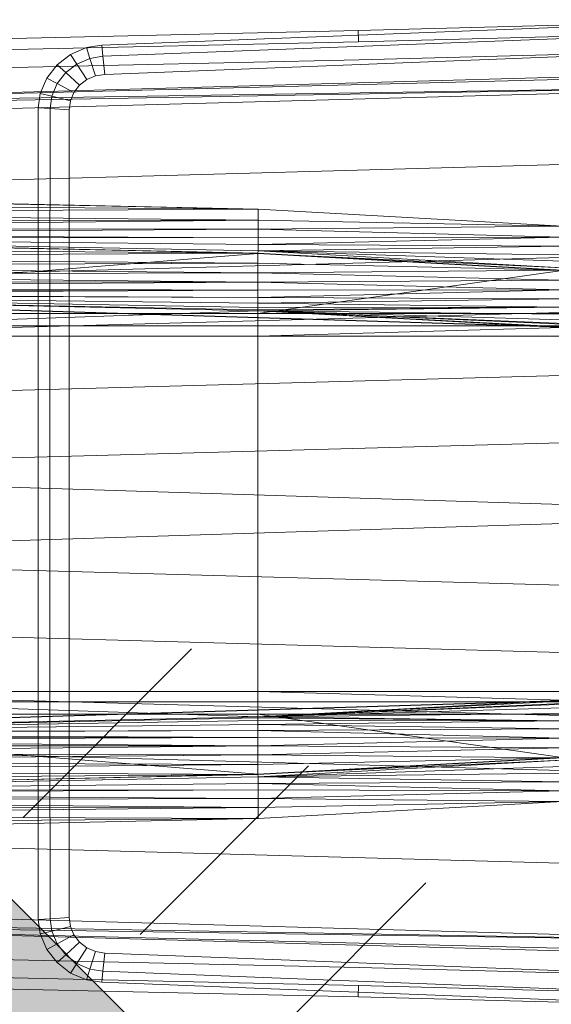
# Model space of a CAD drawing. Header units: metres. Extents: x 391.1 to 427.5, y 12.8 to 28.4.
# Tile 177 of 234: x 407.569 to 407.769, y 27.138 to 27.509. Entities that reach past the tile are written whole.
import ezdxf

# ---------------------------------------------------------------- set-up
doc = ezdxf.new("R2010")
doc.units = ezdxf.units.M
doc.layers.add('A-DETL-____-MBND', color=7, linetype='Continuous', lineweight=18)
doc.layers.add('A-DETL-GENF-OTLN', color=7, linetype='Continuous', lineweight=18)

# ---------------------------------------------------------------- blocks, each defined once
blk = doc.blocks.new('Family - Inodor PA-152337-03_ENLLUMENAT_P0A')
at = {"layer": 'A-DETL-____-MBND', "color": 253, "true_color": 0xaaaaaa}
for p, q in [((0.22275, 0.37687), (0.41325, 0.38426)), ((0.22275, 0.37687), (0.41325, 0.38426)), ((0.47654, 0.38648), (0.31954, 0.38234)), ((0.47654, 0.38648), (0.31954, 0.38234)), ((0.31954, 0.38234), (0, 0.37522)), ((0.31954, 0.38234), (0, 0.37522)), ((0.22322, 0.37265), (0.41343, 0.38004)), ((0.22322, 0.37265), (0.41343, 0.38004)), ((0.31971, 0.37812), (0.31954, 0.38234)), ((0.31954, 0.38234), (0.31971, 0.37812)), ((0.4765, 0.38225), (0.31971, 0.37812)), ((0.4765, 0.38225), (0.31971, 0.37812)), ((0.31971, 0.37812), (0.00022, 0.371)), ((0.31971, 0.37812), (0.00022, 0.371)), ((0.21102, 0.37337), (0.21701, 0.37594)), ((0.21102, 0.37337), (0.21701, 0.37594)), ((0.21701, 0.37594), (0.22275, 0.37687)), ((0.21701, 0.37594), (0.22275, 0.37687)), ((0.21832, 0.37186), (0.21701, 0.37594)), ((0.21701, 0.37594), (0.21832, 0.37186)), ((0.22322, 0.37265), (0.22275, 0.37687)), ((0.22275, 0.37687), (0.22322, 0.37265)), ((0.47644, 0.37541), (0.31998, 0.37128)), ((0.47644, 0.37541), (0.31998, 0.37128)), ((0.2059, 0.36946), (0.21102, 0.37337)), ((0.2059, 0.36946), (0.21102, 0.37337)), ((0.21337, 0.36974), (0.21102, 0.37337)), ((0.21102, 0.37337), (0.21337, 0.36974)), ((0.21337, 0.36974), (0.21832, 0.37186)), ((0.21337, 0.36974), (0.21832, 0.37186)), ((0.21832, 0.37186), (0.22322, 0.37265)), ((0.21832, 0.37186), (0.22322, 0.37265)), ((0.22043, 0.36527), (0.21832, 0.37186)), ((0.21832, 0.37186), (0.22043, 0.36527)), ((0.22397, 0.36584), (0.22322, 0.37265)), ((0.22322, 0.37265), (0.22397, 0.36584)), ((0.41372, 0.3732), (0.22397, 0.36584)), ((0.41372, 0.3732), (0.22397, 0.36584)), ((0.41372, 0.3732), (0.22397, 0.36584)), ((0.22397, 0.36584), (0.41372, 0.3732)), ((0.31998, 0.37128), (0.00056, 0.36417)), ((0.31998, 0.37128), (0.00056, 0.36417)), ((0.00127, 0.35389), (0.51095, 0.36797)), ((0.20199, 0.36444), (0.2059, 0.36946)), ((0.20199, 0.36444), (0.2059, 0.36946)), ((0.20914, 0.36651), (0.2059, 0.36946)), ((0.2059, 0.36946), (0.20914, 0.36651)), ((0.20914, 0.36651), (0.21337, 0.36974)), ((0.20914, 0.36651), (0.21337, 0.36974)), ((0.21716, 0.36387), (0.21337, 0.36974)), ((0.21337, 0.36974), (0.21716, 0.36387)), ((0.51095, 0.36678), (0.00127, 0.35389)), ((0.19954, 0.35865), (0.20199, 0.36444)), ((0.19954, 0.35865), (0.20199, 0.36444)), ((0.20591, 0.36236), (0.20199, 0.36444)), ((0.20199, 0.36444), (0.20591, 0.36236)), ((0.20591, 0.36236), (0.20914, 0.36651)), ((0.20591, 0.36236), (0.20914, 0.36651)), ((0.21437, 0.36173), (0.20914, 0.36651)), ((0.20914, 0.36651), (0.21437, 0.36173)), ((0.22043, 0.36527), (0.21716, 0.36387)), ((0.22043, 0.36527), (0.21716, 0.36387)), ((0.22043, 0.36527), (0.21716, 0.36387)), ((0.21716, 0.36387), (0.22043, 0.36527)), ((0.22397, 0.36584), (0.22043, 0.36527)), ((0.22397, 0.36584), (0.22043, 0.36527)), ((0.22397, 0.36584), (0.22043, 0.36527)), ((0.22043, 0.36527), (0.22397, 0.36584)), ((0.51095, 0.36184), (0.00127, 0.35389)), ((0.51095, 0.36184), (0.00127, 0.35271)), ((0.51095, 0.36184), (0.00127, 0.34776)), ((0.20388, 0.35757), (0.20591, 0.36236)), ((0.20388, 0.35757), (0.20591, 0.36236)), ((0.21224, 0.35899), (0.20591, 0.36236)), ((0.20591, 0.36236), (0.21224, 0.35899)), ((0.21437, 0.36173), (0.21224, 0.35899)), ((0.21437, 0.36173), (0.21224, 0.35899)), ((0.21437, 0.36173), (0.21224, 0.35899)), ((0.21224, 0.35899), (0.21437, 0.36173)), ((0.21716, 0.36387), (0.21437, 0.36173)), ((0.21716, 0.36387), (0.21437, 0.36173)), ((0.21716, 0.36387), (0.21437, 0.36173)), ((0.21437, 0.36173), (0.21716, 0.36387)), ((0.1988, 0.35316), (0.19954, 0.35865)), ((0.1988, 0.35316), (0.19954, 0.35865)), ((0.20388, 0.35757), (0.19954, 0.35865)), ((0.19954, 0.35865), (0.20388, 0.35757)), ((0.20325, 0.35289), (0.20388, 0.35757)), ((0.20325, 0.35289), (0.20388, 0.35757)), ((0.2109, 0.35583), (0.20388, 0.35757)), ((0.20388, 0.35757), (0.2109, 0.35583)), ((0.21224, 0.35899), (0.2109, 0.35583)), ((0.21224, 0.35899), (0.2109, 0.35583)), ((0.21224, 0.35899), (0.2109, 0.35583)), ((0.2109, 0.35583), (0.21224, 0.35899)), ((0.19876, 0.27623), (0.1988, 0.35316)), ((0.19876, 0.27623), (0.1988, 0.35316)), ((0.20325, 0.35289), (0.1988, 0.35316)), ((0.1988, 0.35316), (0.20325, 0.35289)), ((0.2109, 0.35583), (0.21044, 0.35245)), ((0.2109, 0.35583), (0.21044, 0.35245)), ((0.2109, 0.35583), (0.21044, 0.35245)), ((0.21044, 0.35245), (0.2109, 0.35583)), ((0.2032, 0.27623), (0.20325, 0.35289)), ((0.2032, 0.27623), (0.20325, 0.35289)), ((0.21044, 0.35245), (0.20325, 0.35289)), ((0.20325, 0.35289), (0.21044, 0.35245)), ((0.21044, 0.35245), (0.2104, 0.27622)), ((0.21044, 0.35245), (0.2104, 0.27622)), ((0.21044, 0.35245), (0.2104, 0.27622)), ((0.2104, 0.27622), (0.21044, 0.35245)), ((0.51095, 0.33495), (0.00127, 0.32087)), ((0.28182, 0.31489), (0.00127, 0.32102)), ((0.00192, 0.32088), (0.28182, 0.31489)), ((0.28182, 0.31489), (0.00192, 0.32088)), ((0.28182, 0.31489), (0.00192, 0.31713)), ((0.28182, 0.31489), (0.00192, 0.31713)), ((0.28182, 0.31489), (0.00192, 0.31371)), ((0.00192, 0.31371), (0.28182, 0.31489)), ((0.28181, 0.31079), (0.00192, 0.31371)), ((0.28181, 0.31079), (0.00192, 0.31371)), ((0.28181, 0.31079), (0.28182, 0.31489)), ((0.28181, 0.31079), (0.28182, 0.31489)), ((0.39671, 0.30854), (0.28182, 0.31489)), ((0.28181, 0.31079), (0.00192, 0.31043)), ((0.00192, 0.30799), (0.28181, 0.31079)), ((0.00192, 0.31043), (0.28181, 0.31079)), ((0.00192, 0.30799), (0.28181, 0.31079)), ((0.39671, 0.30854), (0.28181, 0.31079)), ((0.39671, 0.30854), (0.28181, 0.31079)), ((0.28181, 0.30737), (0.28181, 0.31079)), ((0.28181, 0.30737), (0.28181, 0.31079)), ((0.39671, 0.30854), (0.28181, 0.30737)), ((0.28181, 0.30737), (0.39671, 0.30854)), ((0.28181, 0.30737), (0.00192, 0.30799)), ((0.28181, 0.30737), (0.00192, 0.30799)), ((0.28181, 0.30737), (0.00192, 0.30554)), ((0.00192, 0.30554), (0.28181, 0.30737)), ((0.28181, 0.30409), (0.00192, 0.30554)), ((0.28181, 0.30409), (0.00192, 0.30554)), ((0.3967, 0.30444), (0.28181, 0.30737)), ((0.28181, 0.30409), (0.28181, 0.30737)), ((0.3967, 0.30444), (0.28181, 0.30737)), ((0.28181, 0.30409), (0.28181, 0.30737)), ((0.28176, 0.29829), (0.00127, 0.30443)), ((0.00187, 0.30429), (0.28176, 0.29829)), ((0.28176, 0.29829), (0.00187, 0.30429)), ((0.28181, 0.30409), (0.00192, 0.30454)), ((0.28181, 0.30409), (0.00192, 0.30454)), ((0.28181, 0.30165), (0.00192, 0.30454)), ((0.28181, 0.30165), (0.00192, 0.30454)), ((0.28181, 0.2992), (0.00192, 0.30454)), ((0.28181, 0.2992), (0.00192, 0.30454)), ((0.28175, 0.2982), (0.00192, 0.30454)), ((0.28175, 0.2982), (0.00192, 0.30454)), ((0.3967, 0.30444), (0.28181, 0.30409)), ((0.28181, 0.30165), (0.3967, 0.30444)), ((0.28181, 0.30409), (0.3967, 0.30444)), ((0.28181, 0.30165), (0.3967, 0.30444)), ((0.28181, 0.30409), (0.28181, 0.30165)), ((0.28181, 0.30165), (0.28181, 0.30409)), ((0.28181, 0.30165), (0.28181, 0.2992)), ((0.3967, 0.30102), (0.28181, 0.30165)), ((0.3967, 0.30102), (0.28181, 0.30165)), ((0.28181, 0.2992), (0.28181, 0.30165)), ((0.51095, 0.29991), (0.00127, 0.28584)), ((0.28175, 0.2982), (0.00186, 0.27553)), ((0.00186, 0.27553), (0.28175, 0.2982)), ((0.28176, 0.29829), (0.00187, 0.30052)), ((0.28176, 0.29829), (0.00187, 0.30052)), ((0.28176, 0.29829), (0.00187, 0.29687)), ((0.00187, 0.29687), (0.28176, 0.29829)), ((0.28181, 0.2992), (0.28175, 0.2982)), ((0.28175, 0.2982), (0.28181, 0.2992)), ((0.3967, 0.29285), (0.28175, 0.2982)), ((0.3967, 0.29285), (0.28175, 0.2982)), ((0.39665, 0.29185), (0.28175, 0.2982)), ((0.39665, 0.29185), (0.28175, 0.2982)), ((0.28176, 0.27553), (0.28175, 0.2982)), ((0.28176, 0.27553), (0.28175, 0.2982)), ((0.28176, 0.29452), (0.28176, 0.29829)), ((0.39665, 0.29195), (0.28176, 0.29829)), ((0.28176, 0.29452), (0.28176, 0.29829)), ((0.3967, 0.30102), (0.28181, 0.2992)), ((0.28181, 0.2992), (0.3967, 0.30102)), ((0.3967, 0.29774), (0.28181, 0.2992)), ((0.3967, 0.29285), (0.28181, 0.2992)), ((0.3967, 0.29774), (0.28181, 0.2992)), ((0.3967, 0.29531), (0.28181, 0.2992)), ((0.3967, 0.29531), (0.28181, 0.2992)), ((0.3967, 0.29285), (0.28181, 0.2992)), ((0.28176, 0.29452), (0.00187, 0.29687)), ((0.28176, 0.29452), (0.00187, 0.29687)), ((0.28176, 0.29452), (0.00187, 0.29343)), ((0.00187, 0.29343), (0.28176, 0.29452)), ((0.39665, 0.29195), (0.28176, 0.29452)), ((0.28176, 0.29086), (0.28176, 0.29452)), ((0.39665, 0.29195), (0.28176, 0.29452)), ((0.28176, 0.29086), (0.28176, 0.29452)), ((0.28176, 0.29086), (0.00187, 0.29343)), ((0.28176, 0.29086), (0.00187, 0.29343)), ((0.28176, 0.29086), (0.00187, 0.29033)), ((0.00187, 0.29033), (0.28176, 0.29086)), ((0.28176, 0.28743), (0.00187, 0.29033)), ((0.28176, 0.28743), (0.00187, 0.29033)), ((0.39665, 0.29195), (0.28176, 0.29086)), ((0.28176, 0.29086), (0.39665, 0.29195)), ((0.39665, 0.29185), (0.28176, 0.27553)), ((0.28176, 0.27553), (0.39665, 0.29185)), ((0.39665, 0.28818), (0.28176, 0.29086)), ((0.28176, 0.28743), (0.28176, 0.29086)), ((0.39665, 0.28818), (0.28176, 0.29086)), ((0.28176, 0.28743), (0.28176, 0.29086)), ((0.28176, 0.28743), (0.00187, 0.28766)), ((0.28176, 0.28743), (0.00187, 0.28766)), ((0.28176, 0.28743), (0.00187, 0.28548)), ((0.00187, 0.28548), (0.28176, 0.28743)), ((0.39665, 0.28818), (0.28176, 0.28743)), ((0.28176, 0.28743), (0.39665, 0.28818)), ((0.39665, 0.28452), (0.28176, 0.28743)), ((0.28176, 0.28433), (0.28176, 0.28743)), ((0.39665, 0.28452), (0.28176, 0.28743)), ((0.28176, 0.28433), (0.28176, 0.28743)), ((0.28176, 0.28433), (0.00187, 0.28548)), ((0.28176, 0.28433), (0.00187, 0.28548)), ((0.28176, 0.28433), (0.00187, 0.28388)), ((0.00187, 0.2829), (0.28176, 0.28433)), ((0.00187, 0.28388), (0.28176, 0.28433)), ((0.00187, 0.2829), (0.28176, 0.28433)), ((0.28176, 0.28165), (0.00187, 0.2829)), ((0.28176, 0.28165), (0.00187, 0.2829)), ((0.51154, 0.26697), (0.00187, 0.28259)), ((0.28176, 0.27659), (0.00187, 0.28259)), ((0.28176, 0.27659), (0.00187, 0.28259)), ((0.52327, 0.26645), (0.00187, 0.28259)), ((0.51154, 0.26697), (0.00187, 0.28259)), ((0.00187, 0.28259), (0.28176, 0.27659)), ((0.28176, 0.28165), (0.00187, 0.28259)), ((0.28176, 0.28165), (0.00187, 0.28259)), ((0.28176, 0.27948), (0.00187, 0.28259)), ((0.28176, 0.27948), (0.00187, 0.28259)), ((0.28176, 0.27788), (0.00187, 0.28259)), ((0.28176, 0.27788), (0.00187, 0.28259)), ((0.28176, 0.2769), (0.00187, 0.28259)), ((0.28176, 0.2769), (0.00187, 0.28259)), ((0.28176, 0.27659), (0.00187, 0.28259)), ((0.39665, 0.28452), (0.28176, 0.28433)), ((0.28176, 0.28165), (0.39665, 0.28452)), ((0.28176, 0.28433), (0.39665, 0.28452)), ((0.28176, 0.28165), (0.39665, 0.28452)), ((0.28176, 0.28165), (0.28176, 0.28433)), ((0.28176, 0.28165), (0.28176, 0.28433)), ((0.51095, 0.27916), (0.00127, 0.26508)), ((0.39665, 0.28109), (0.28176, 0.28165)), ((0.28176, 0.28165), (0.28176, 0.27948)), ((0.39665, 0.28109), (0.28176, 0.28165)), ((0.28176, 0.27948), (0.28176, 0.28165)), ((0.39665, 0.28109), (0.28176, 0.27948)), ((0.28176, 0.27948), (0.39665, 0.28109)), ((0.28176, 0.27948), (0.28176, 0.27788)), ((0.39665, 0.27799), (0.28176, 0.27948)), ((0.39665, 0.27799), (0.28176, 0.27948)), ((0.28176, 0.27788), (0.28176, 0.27948)), ((0.28176, 0.27659), (0.00186, 0.26697)), ((0.00186, 0.26697), (0.28176, 0.27659)), ((0.28176, 0.27553), (0.00186, 0.27553)), ((0.28176, 0.27553), (0.00186, 0.27553)), ((0.19876, 0.12377), (0.19876, 0.27623)), ((0.19876, 0.12377), (0.19876, 0.27623)), ((0.2032, 0.12377), (0.2032, 0.27623)), ((0.2032, 0.12377), (0.2032, 0.27623)), ((0.2104, 0.27622), (0.2104, 0.12377)), ((0.2104, 0.27622), (0.2104, 0.12377)), ((0.2104, 0.27622), (0.2104, 0.12377)), ((0.2104, 0.12377), (0.2104, 0.27622)), ((0.39665, 0.27799), (0.28176, 0.27788)), ((0.28176, 0.2769), (0.39665, 0.27799)), ((0.28176, 0.27788), (0.39665, 0.27799)), ((0.28176, 0.27659), (0.39665, 0.27799)), ((0.28176, 0.2769), (0.39665, 0.27799)), ((0.28176, 0.27659), (0.39665, 0.27799)), ((0.28176, 0.27788), (0.28176, 0.2769)), ((0.28176, 0.2769), (0.28176, 0.27788)), ((0.28176, 0.2769), (0.28176, 0.27659)), ((0.28176, 0.27659), (0.28176, 0.2769)), ((0.51154, 0.26697), (0.28176, 0.27659)), ((0.51154, 0.26697), (0.28176, 0.27659)), ((0.39665, 0.27024), (0.28176, 0.27659)), ((0.39665, 0.27024), (0.28176, 0.27659)), ((0.28176, 0.26697), (0.28176, 0.27659)), ((0.28176, 0.26697), (0.28176, 0.27659)), ((0.28176, 0.27659), (0.39665, 0.27024)), ((0.39665, 0.27531), (0.28176, 0.27659)), ((0.39665, 0.27531), (0.28176, 0.27659)), ((0.39665, 0.27314), (0.28176, 0.27659)), ((0.39665, 0.27314), (0.28176, 0.27659)), ((0.39665, 0.27154), (0.28176, 0.27659)), ((0.39665, 0.27154), (0.28176, 0.27659)), ((0.39665, 0.27056), (0.28176, 0.27659)), ((0.39665, 0.27056), (0.28176, 0.27659)), ((0.39665, 0.27024), (0.28176, 0.27659)), ((0.39665, 0.27553), (0.28176, 0.27553)), ((0.28176, 0.27553), (0.28176, 0.27086)), ((0.39665, 0.27553), (0.28176, 0.27553)), ((0.28176, 0.27086), (0.28176, 0.27553)), ((0.00186, 0.27086), (0.28176, 0.27086)), ((0.28176, 0.27086), (0.00186, 0.27086)), ((0.28176, 0.27086), (0.39665, 0.27086)), ((0.28176, 0.27086), (0.28176, 0.26697)), ((0.39665, 0.27086), (0.28176, 0.27086)), ((0.28176, 0.27086), (0.28176, 0.26697)), ((0.39665, 0.27024), (0.28176, 0.26697)), ((0.28176, 0.26697), (0.39665, 0.27024)), ((0.28176, 0.26697), (0.00186, 0.26697)), ((0.28176, 0.26697), (0.00186, 0.26697)), ((0.28176, 0.26697), (0.00186, 0.26697)), ((0.28176, 0.26697), (0.00186, 0.26697)), ((0.28176, 0.26697), (0.39665, 0.26697)), ((0.28176, 0.13288), (0.28176, 0.26697)), ((0.28176, 0.13288), (0.28176, 0.26697)), ((0.39665, 0.26697), (0.28176, 0.26697)), ((0.39665, 0.26697), (0.28176, 0.26697)), ((0.28176, 0.26697), (0.28176, 0.13288)), ((0.39665, 0.26697), (0.28176, 0.26697)), ((0.28176, 0.13288), (0.28176, 0.26697)), ((0.51095, 0.25539), (0.00127, 0.24131)), ((0.51095, 0.22997), (0.00127, 0.2159)), ((0.51095, 0.19991), (0.00127, 0.2159)), ((0.51095, 0.19991), (0.00127, 0.18393)), ((0.51095, 0.16986), (0.00127, 0.18393)), ((0.51095, 0.14444), (0.00127, 0.15852)), ((0.51095, 0.12067), (0.00127, 0.13475)), ((0.52327, 0.1334), (0.00127, 0.11723)), ((0.28176, 0.13288), (0.00186, 0.13288)), ((0.28176, 0.13288), (0.00186, 0.13288)), ((0.28176, 0.12326), (0.00186, 0.13288)), ((0.28176, 0.12326), (0.00186, 0.13288)), ((0.00186, 0.13288), (0.28176, 0.13288)), ((0.28176, 0.13288), (0.00186, 0.13288)), ((0.00187, 0.11726), (0.52327, 0.1334)), ((0.00187, 0.11726), (0.52327, 0.1334)), ((0.00187, 0.11726), (0.51154, 0.13288)), ((0.00187, 0.11726), (0.51154, 0.13288)), ((0.39665, 0.13288), (0.28176, 0.13288)), ((0.28176, 0.13288), (0.28176, 0.12326)), ((0.39665, 0.1296), (0.28176, 0.13288)), ((0.39665, 0.13288), (0.28176, 0.13288)), ((0.39665, 0.1296), (0.28176, 0.13288)), ((0.28176, 0.12326), (0.28176, 0.13288)), ((0.28176, 0.12326), (0.51154, 0.13288)), ((0.28176, 0.12326), (0.51154, 0.13288)), ((0.28176, 0.13288), (0.39665, 0.13288)), ((0.28176, 0.13288), (0.28176, 0.12899)), ((0.39665, 0.13288), (0.28176, 0.13288)), ((0.28176, 0.12899), (0.28176, 0.13288)), ((0.00186, 0.12899), (0.28176, 0.12899)), ((0.28176, 0.12899), (0.00186, 0.12899)), ((0.39665, 0.1296), (0.28176, 0.12326)), ((0.28176, 0.12326), (0.39665, 0.1296)), ((0.28176, 0.12326), (0.39665, 0.1296)), ((0.28176, 0.12326), (0.39665, 0.1296)), ((0.39665, 0.12929), (0.28176, 0.12326)), ((0.28176, 0.12326), (0.39665, 0.12929)), ((0.28176, 0.12899), (0.39665, 0.12899)), ((0.28176, 0.12899), (0.28176, 0.12431)), ((0.39665, 0.12899), (0.28176, 0.12899)), ((0.28176, 0.12431), (0.28176, 0.12899)), ((0.39665, 0.12831), (0.28176, 0.12326)), ((0.28176, 0.12326), (0.39665, 0.12831)), ((0.39665, 0.12671), (0.28176, 0.12326)), ((0.28176, 0.12326), (0.39665, 0.12671)), ((0.00186, 0.12431), (0.28176, 0.12431)), ((0.28176, 0.12431), (0.00186, 0.12431)), ((0.28175, 0.10165), (0.00186, 0.12431)), ((0.28175, 0.10165), (0.00186, 0.12431)), ((0.28176, 0.12326), (0.00187, 0.11726)), ((0.00187, 0.11726), (0.28176, 0.12326)), ((0.00187, 0.11726), (0.28176, 0.12326)), ((0.00187, 0.11726), (0.28176, 0.12326)), ((0.28176, 0.12295), (0.00187, 0.11726)), ((0.00187, 0.11726), (0.28176, 0.12295)), ((0.1988, 0.04683), (0.19876, 0.12377)), ((0.1988, 0.04683), (0.19876, 0.12377)), ((0.20325, 0.0471), (0.2032, 0.12377)), ((0.20325, 0.0471), (0.2032, 0.12377)), ((0.2104, 0.12377), (0.21044, 0.04754)), ((0.2104, 0.12377), (0.21044, 0.04754)), ((0.2104, 0.12377), (0.21044, 0.04754)), ((0.21044, 0.04754), (0.2104, 0.12377)), ((0.28176, 0.12431), (0.28175, 0.10165)), ((0.28175, 0.10165), (0.28176, 0.12431)), ((0.39665, 0.12454), (0.28176, 0.12326)), ((0.28176, 0.12326), (0.39665, 0.12454)), ((0.28176, 0.12431), (0.39665, 0.12431)), ((0.39665, 0.12431), (0.28176, 0.12431)), ((0.39665, 0.10799), (0.28176, 0.12431)), ((0.39665, 0.10799), (0.28176, 0.12431)), ((0.39665, 0.12186), (0.28176, 0.12326)), ((0.39665, 0.12186), (0.28176, 0.12326)), ((0.28176, 0.12295), (0.28176, 0.12326)), ((0.28176, 0.12295), (0.28176, 0.12326)), ((0.39665, 0.12186), (0.28176, 0.12295)), ((0.39665, 0.12186), (0.28176, 0.12295)), ((0.28176, 0.12197), (0.28176, 0.12295)), ((0.28176, 0.12197), (0.28176, 0.12295)), ((0.28176, 0.12197), (0.00187, 0.11726)), ((0.00187, 0.11726), (0.28176, 0.12197)), ((0.28176, 0.12037), (0.00187, 0.11726)), ((0.00187, 0.11726), (0.28176, 0.12037)), ((0.39665, 0.12186), (0.28176, 0.12197)), ((0.39665, 0.12186), (0.28176, 0.12197)), ((0.28176, 0.12037), (0.28176, 0.12197)), ((0.28176, 0.12037), (0.28176, 0.12197)), ((0.39665, 0.12186), (0.28176, 0.12037)), ((0.28176, 0.12037), (0.39665, 0.12186)), ((0.39665, 0.11876), (0.28176, 0.12037)), ((0.39665, 0.11876), (0.28176, 0.12037)), ((0.28176, 0.11819), (0.28176, 0.12037)), ((0.28176, 0.11819), (0.28176, 0.12037)), ((0.28176, 0.11819), (0.00187, 0.11726)), ((0.00187, 0.11694), (0.28176, 0.11819)), ((0.00187, 0.11726), (0.28176, 0.11819)), ((0.00187, 0.11694), (0.28176, 0.11819)), ((0.28176, 0.11552), (0.00187, 0.11694)), ((0.28176, 0.11552), (0.00187, 0.11694)), ((0.28176, 0.11552), (0.00187, 0.11596)), ((0.28176, 0.11552), (0.00187, 0.11596)), ((0.28176, 0.11552), (0.00187, 0.11436)), ((0.00187, 0.11436), (0.28176, 0.11552)), ((0.39665, 0.11876), (0.28176, 0.11819)), ((0.28176, 0.11819), (0.39665, 0.11876)), ((0.39665, 0.11533), (0.28176, 0.11819)), ((0.28176, 0.11552), (0.28176, 0.11819)), ((0.39665, 0.11533), (0.28176, 0.11819)), ((0.28176, 0.11552), (0.28176, 0.11819)), ((0.39665, 0.11533), (0.28176, 0.11552)), ((0.39665, 0.11533), (0.28176, 0.11552)), ((0.28176, 0.11242), (0.28176, 0.11552)), ((0.28176, 0.11242), (0.28176, 0.11552)), ((0.39665, 0.11533), (0.28176, 0.11242)), ((0.28176, 0.11242), (0.39665, 0.11533)), ((0.51095, 0.09991), (0.00127, 0.11399)), ((0.28176, 0.11242), (0.00187, 0.11436)), ((0.28176, 0.11242), (0.00187, 0.11436)), ((0.28176, 0.11242), (0.00187, 0.11219)), ((0.00187, 0.10951), (0.28176, 0.11242)), ((0.00187, 0.11219), (0.28176, 0.11242)), ((0.00187, 0.10951), (0.28176, 0.11242)), ((0.39665, 0.11167), (0.28176, 0.11242)), ((0.39665, 0.11167), (0.28176, 0.11242)), ((0.28176, 0.10898), (0.28176, 0.11242)), ((0.28176, 0.10898), (0.28176, 0.11242)), ((0.39665, 0.11167), (0.28176, 0.10898)), ((0.28176, 0.10898), (0.39665, 0.11167)), ((0.28176, 0.10898), (0.00187, 0.10951)), ((0.28176, 0.10898), (0.00187, 0.10951)), ((0.28176, 0.10898), (0.00187, 0.10641)), ((0.00187, 0.10641), (0.28176, 0.10898)), ((0.39665, 0.10799), (0.28175, 0.10165)), ((0.28175, 0.10165), (0.39665, 0.10799)), ((0.39665, 0.1079), (0.28176, 0.10898)), ((0.39665, 0.1079), (0.28176, 0.10898)), ((0.28176, 0.10533), (0.28176, 0.10898)), ((0.28176, 0.10533), (0.28176, 0.10898)), ((0.39665, 0.1079), (0.28176, 0.10533)), ((0.28176, 0.10156), (0.39665, 0.1079)), ((0.28176, 0.10533), (0.39665, 0.1079)), ((0.28176, 0.10533), (0.00187, 0.10641)), ((0.28176, 0.10533), (0.00187, 0.10641)), ((0.28176, 0.10533), (0.00187, 0.10298)), ((0.00187, 0.10298), (0.28176, 0.10533)), ((0.3967, 0.10699), (0.28175, 0.10165)), ((0.28175, 0.10165), (0.3967, 0.10699)), ((0.28176, 0.10156), (0.28176, 0.10533)), ((0.28176, 0.10156), (0.28176, 0.10533)), ((0.28181, 0.10065), (0.3967, 0.10699)), ((0.28181, 0.10065), (0.3967, 0.10699)), ((0.3967, 0.10454), (0.28181, 0.10065)), ((0.28181, 0.10065), (0.3967, 0.10454)), ((0.28176, 0.10156), (0.00127, 0.09542)), ((0.28176, 0.10156), (0.00187, 0.10298)), ((0.28176, 0.10156), (0.00187, 0.10298)), ((0.28176, 0.10156), (0.00187, 0.09932)), ((0.00187, 0.09555), (0.28176, 0.10156)), ((0.00187, 0.09932), (0.28176, 0.10156)), ((0.00187, 0.09555), (0.28176, 0.10156)), ((0.28175, 0.10165), (0.00192, 0.09531)), ((0.00192, 0.09531), (0.28175, 0.10165)), ((0.28181, 0.10065), (0.00192, 0.09531)), ((0.00192, 0.09531), (0.28181, 0.10065)), ((0.28181, 0.10065), (0.28175, 0.10165)), ((0.28181, 0.10065), (0.28175, 0.10165)), ((0.3967, 0.1021), (0.28181, 0.10065)), ((0.28181, 0.10065), (0.3967, 0.1021)), ((0.3967, 0.09882), (0.28181, 0.10065)), ((0.3967, 0.09882), (0.28181, 0.10065)), ((0.28181, 0.0982), (0.28181, 0.10065)), ((0.28181, 0.0982), (0.28181, 0.10065)), ((0.28181, 0.0982), (0.00192, 0.09531)), ((0.00192, 0.09531), (0.28181, 0.0982)), ((0.3967, 0.09882), (0.28181, 0.0982)), ((0.28181, 0.0982), (0.3967, 0.09882)), ((0.3967, 0.0954), (0.28181, 0.0982)), ((0.3967, 0.0954), (0.28181, 0.0982)), ((0.28181, 0.09576), (0.28181, 0.0982)), ((0.28181, 0.09576), (0.28181, 0.0982)), ((0.28181, 0.09576), (0.00192, 0.09531)), ((0.00192, 0.09431), (0.28181, 0.09576)), ((0.00192, 0.09531), (0.28181, 0.09576)), ((0.00192, 0.09431), (0.28181, 0.09576)), ((0.28181, 0.09248), (0.00192, 0.09431)), ((0.28181, 0.09248), (0.00192, 0.09431)), ((0.3967, 0.0954), (0.28181, 0.09576)), ((0.3967, 0.0954), (0.28181, 0.09576)), ((0.28181, 0.09248), (0.28181, 0.09576)), ((0.28181, 0.09248), (0.28181, 0.09576)), ((0.3967, 0.0954), (0.28181, 0.09248)), ((0.28181, 0.09248), (0.3967, 0.0954)), ((0.28181, 0.09248), (0.00192, 0.09185)), ((0.00192, 0.09185), (0.28181, 0.09248)), ((0.28181, 0.08906), (0.00192, 0.09185)), ((0.28181, 0.08906), (0.00192, 0.09185)), ((0.28181, 0.08906), (0.00192, 0.08942)), ((0.28181, 0.08906), (0.00192, 0.08942)), ((0.39671, 0.09131), (0.28181, 0.09248)), ((0.28181, 0.08906), (0.28181, 0.09248)), ((0.39671, 0.09131), (0.28181, 0.09248)), ((0.28181, 0.08906), (0.28181, 0.09248)), ((0.39671, 0.09131), (0.28181, 0.08906)), ((0.28181, 0.08497), (0.39671, 0.09131)), ((0.28181, 0.08906), (0.39671, 0.09131)), ((0.28181, 0.08906), (0.00192, 0.08614)), ((0.00192, 0.08614), (0.28181, 0.08906)), ((0.28181, 0.08497), (0.00192, 0.08614)), ((0.28181, 0.08497), (0.00192, 0.08614)), ((0.28181, 0.08497), (0.28181, 0.08906)), ((0.28181, 0.08497), (0.28181, 0.08906)), ((0.28181, 0.08497), (0.00127, 0.07882)), ((0.28181, 0.08497), (0.00192, 0.08272)), ((0.00192, 0.07896), (0.28181, 0.08497)), ((0.00192, 0.08272), (0.28181, 0.08497)), ((0.00192, 0.07896), (0.28181, 0.08497)), ((0.51095, 0.06488), (0.00127, 0.07896)), ((0.51095, 0.03799), (0.00127, 0.05207)), ((0.51095, 0.03799), (0.00127, 0.04712)), ((0.51095, 0.03799), (0.00127, 0.04594)), ((0.51095, 0.03305), (0.00127, 0.04594)), ((0.51095, 0.03186), (0.00127, 0.04594)), ((0.20325, 0.0471), (0.1988, 0.04683)), ((0.1988, 0.04683), (0.20325, 0.0471)), ((0.19954, 0.04135), (0.1988, 0.04683)), ((0.19954, 0.04135), (0.1988, 0.04683)), ((0.21044, 0.04754), (0.20325, 0.0471)), ((0.20325, 0.0471), (0.21044, 0.04754)), ((0.20388, 0.04242), (0.20325, 0.0471)), ((0.20388, 0.04242), (0.20325, 0.0471)), ((0.21044, 0.04754), (0.2109, 0.04416)), ((0.21044, 0.04754), (0.2109, 0.04416)), ((0.21044, 0.04754), (0.2109, 0.04416)), ((0.2109, 0.04416), (0.21044, 0.04754)), ((0.20388, 0.04242), (0.19954, 0.04135)), ((0.19954, 0.04135), (0.20388, 0.04242)), ((0.20199, 0.03555), (0.19954, 0.04135)), ((0.20199, 0.03555), (0.19954, 0.04135)), ((0.2109, 0.04416), (0.20388, 0.04242)), ((0.20388, 0.04242), (0.2109, 0.04416)), ((0.20591, 0.03763), (0.20388, 0.04242)), ((0.20591, 0.03763), (0.20388, 0.04242)), ((0.21224, 0.041), (0.20591, 0.03763)), ((0.20591, 0.03763), (0.21224, 0.041)), ((0.2109, 0.04416), (0.21224, 0.041)), ((0.2109, 0.04416), (0.21224, 0.041)), ((0.2109, 0.04416), (0.21224, 0.041)), ((0.21224, 0.041), (0.2109, 0.04416)), ((0.21224, 0.041), (0.21437, 0.03826)), ((0.21224, 0.041), (0.21437, 0.03826)), ((0.21224, 0.041), (0.21437, 0.03826)), ((0.21437, 0.03826), (0.21224, 0.041)), ((0.20591, 0.03763), (0.20199, 0.03555)), ((0.20199, 0.03555), (0.20591, 0.03763)), ((0.20914, 0.03349), (0.20591, 0.03763)), ((0.20914, 0.03349), (0.20591, 0.03763)), ((0.21437, 0.03826), (0.20914, 0.03349)), ((0.20914, 0.03349), (0.21437, 0.03826)), ((0.21437, 0.03826), (0.21716, 0.03612)), ((0.21437, 0.03826), (0.21716, 0.03612)), ((0.21437, 0.03826), (0.21716, 0.03612)), ((0.21716, 0.03612), (0.21437, 0.03826)), ((0.00056, 0.03582), (0.31998, 0.0287)), ((0.00056, 0.03582), (0.31998, 0.0287)), ((0.2059, 0.03054), (0.20199, 0.03555)), ((0.2059, 0.03054), (0.20199, 0.03555)), ((0.20914, 0.03349), (0.2059, 0.03054)), ((0.2059, 0.03054), (0.20914, 0.03349)), ((0.21337, 0.03025), (0.20914, 0.03349)), ((0.21337, 0.03025), (0.20914, 0.03349)), ((0.21716, 0.03612), (0.21337, 0.03025)), ((0.21337, 0.03025), (0.21716, 0.03612)), ((0.21716, 0.03612), (0.22043, 0.03472)), ((0.21716, 0.03612), (0.22043, 0.03472)), ((0.21716, 0.03612), (0.22043, 0.03472)), ((0.22043, 0.03472), (0.21716, 0.03612)), ((0.22043, 0.03472), (0.21832, 0.02813)), ((0.21832, 0.02813), (0.22043, 0.03472)), ((0.22043, 0.03472), (0.22397, 0.03415)), ((0.22043, 0.03472), (0.22397, 0.03415)), ((0.22043, 0.03472), (0.22397, 0.03415)), ((0.22397, 0.03415), (0.22043, 0.03472)), ((0.22397, 0.03415), (0.22322, 0.02734)), ((0.22322, 0.02734), (0.22397, 0.03415)), ((0.22397, 0.03415), (0.28722, 0.03169)), ((0.22397, 0.03415), (0.28722, 0.03169)), ((0.22397, 0.03415), (0.28722, 0.03169)), ((0.28722, 0.03169), (0.22397, 0.03415)), ((0.21102, 0.02662), (0.2059, 0.03054)), ((0.21102, 0.02662), (0.2059, 0.03054)), ((0.21337, 0.03025), (0.21102, 0.02662)), ((0.21102, 0.02662), (0.21337, 0.03025)), ((0.21832, 0.02813), (0.21337, 0.03025)), ((0.21832, 0.02813), (0.21337, 0.03025)), ((0.28722, 0.03169), (0.41372, 0.02678)), ((0.28722, 0.03169), (0.41372, 0.02678)), ((0.28722, 0.03169), (0.41372, 0.02678)), ((0.41372, 0.02678), (0.28722, 0.03169)), ((0.00022, 0.02899), (0.31971, 0.02187)), ((0.00022, 0.02899), (0.31971, 0.02187)), ((0.21701, 0.02405), (0.21102, 0.02662)), ((0.21701, 0.02405), (0.21102, 0.02662)), ((0.21832, 0.02813), (0.21701, 0.02405)), ((0.21701, 0.02405), (0.21832, 0.02813)), ((0.22322, 0.02734), (0.21832, 0.02813)), ((0.22322, 0.02734), (0.21832, 0.02813)), ((0.22322, 0.02734), (0.22275, 0.02313)), ((0.22275, 0.02313), (0.22322, 0.02734)), ((0.28693, 0.02486), (0.22322, 0.02734)), ((0.28693, 0.02486), (0.22322, 0.02734)), ((0.31998, 0.0287), (0.47644, 0.02458)), ((0.31998, 0.0287), (0.47644, 0.02458)), ((0, 0.02477), (0.31954, 0.01764)), ((0, 0.02477), (0.31954, 0.01764)), ((0.22275, 0.02313), (0.21701, 0.02405)), ((0.22275, 0.02313), (0.21701, 0.02405)), ((0.28674, 0.02064), (0.22275, 0.02313)), ((0.28674, 0.02064), (0.22275, 0.02313)), ((0.41343, 0.01995), (0.28693, 0.02486)), ((0.41343, 0.01995), (0.28693, 0.02486)), ((0.41325, 0.01573), (0.28674, 0.02064)), ((0.41325, 0.01573), (0.28674, 0.02064)), ((0.31971, 0.02187), (0.31954, 0.01764)), ((0.31954, 0.01764), (0.31971, 0.02187)), ((0.31971, 0.02187), (0.4765, 0.01774)), ((0.31971, 0.02187), (0.4765, 0.01774)), ((0.31954, 0.01764), (0.47654, 0.01351)), ((0.31954, 0.01764), (0.47654, 0.01351))]:
    blk.add_line(p, q, dxfattribs=at)
blk = doc.blocks.new('LONDR55-XX_ZZ-ARQ-CAA-M3D-Londres55_ifc-1-03_ENLLUMENAT_P0A')
at = {"layer": 'A-DETL-____-MBND', "color": 253, "lineweight": 18, "true_color": 0xaaaaaa}
blk.add_blockref('Family - Inodor PA-152337-03_ENLLUMENAT_P0A', (407.37693, 27.12274), dxfattribs=at)
blk = doc.blocks.new('ZYR_06_01 Detector Presència Paret - Detector 90º-841973-03_ENLLUMENAT_P0A')
at = {"layer": 'A-DETL-GENF-OTLN', "true_color": 0x00c400}
blk.add_hatch(color=92, dxfattribs=at).paths.add_polyline_path([(0, 0), (0.125, 0.25), (-0.125, 0.25)])
at = {"layer": 'A-DETL-GENF-OTLN', "color": 92, "true_color": 0x00c400}
for p, q in [((-0.0625, 0.275), (-0.0625, 0.365)), ((0, 0.275), (0, 0.365)), ((0.0625, 0.275), (0.0625, 0.365)), ((-0.125, 0.25), (0.125, 0.25)), ((-0.125, 0.25), (0.125, 0.25))]:
    blk.add_line(p, q, dxfattribs=at)

msp = doc.modelspace()

# ---------------------------------------------------------------- block references
at = {"lineweight": 5}
msp.add_blockref('LONDR55-XX_ZZ-ARQ-CAA-M3D-Londres55_ifc-1-03_ENLLUMENAT_P0A', (0, 0), dxfattribs=at)
at = {"layer": 'A-DETL-GENF-OTLN', "color": 92, "true_color": 0x00c400, "rotation": 315.0000000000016}
msp.add_blockref('ZYR_06_01 Detector Presència Paret - Detector 90º-841973-03_ENLLUMENAT_P0A', (407.41973, 26.96946), dxfattribs=at)

doc.saveas('drawing.dxf')
